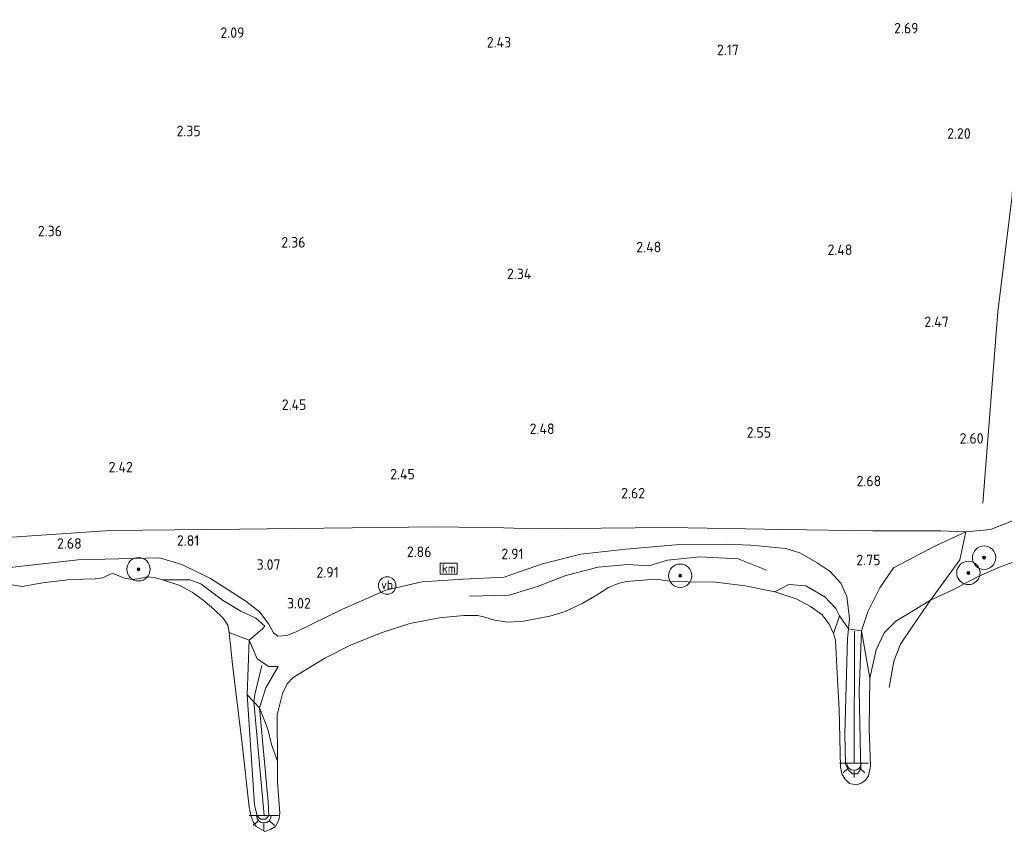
# Model space of a CAD drawing. Extents: x 141961 to 144947, y 416202 to 417778.
# Tile 68 of 122: x 143150 to 143318, y 417278 to 417417. Entities that reach past the tile are written whole.
import ezdxf
from ezdxf.enums import TextEntityAlignment as Align

# ---------------------------------------------------------------- set-up
doc = ezdxf.new("R2010")
doc.units = 0
for name, color, linetype, lineweight in [('B-ME-GR-BOOM-S', 90, 'Continuous', 25), ('B-ME-GR-GRAS-GV', 60, 'Continuous', 13), ('B-ME-GW-GROND_ZAND-GV', 7, 'Continuous', 18), ('B-ME-GW-TALUD_KRUIN-G', 90, 'Continuous', 18), ('B-ME-GW-TALUD_TEEN-G', 90, 'Continuous', 18), ('B-ME-IE-MEUBILAIR_WEGMEUBILAIR-S', 7, 'Continuous', 25), ('B-ME-IE-TERREINAFSCHEIDING_DOORGANG-G', 210, 'Continuous', 18), ('B-ME-IE-TERREINAFSCHEIDING_KUNSTMATIG_HEKWERK-G', 20, 'IE-TERREINAFSCHEIDING-KUNSTMATIG', 18), ('B-ME-OB-BEKLEDING_STEEN-GV', 30, 'Continuous', 18), ('B-ME-OB-KRIB-G', 7, 'Continuous', 18), ('B-ME-OB-OEVERVOORZIENING-G', 7, 'Continuous', 18), ('B-ME-OG-BREUKLIJN-G', 7, 'Continuous', 18), ('B-ME-OG-HOOGTEPUNT-S', 7, 'Continuous', 25), ('B-ME-OG-WATER_RIVIER-GV', 130, 'Continuous', 18), ('B-ME-VW-VERKEERSTEKEN_BORD-S', 7, 'Continuous', 25)]:
    doc.layers.add(name, color=color, linetype=linetype, lineweight=lineweight)
doc.layers.add('B-ME-WH-RAAI-S', color=7, linetype='Continuous')
doc.styles.add('NLCS-ISO', font='NLCS-ISO.ttf')
doc.styles.add('NLCS-ISO-ANNOTATIVE-T18', font='NLCS-ISO.ttf', dxfattribs={"height": 1.8})
doc.linetypes.add('IE-TERREINAFSCHEIDING-KUNSTMATIG', pattern='A,4,[82,NLCS.SHX,S=0.75,R=90,X=0,Y=0],4,-2', length=10)

# ---------------------------------------------------------------- blocks, each defined once
blk = doc.blocks.new('SAL-HOOGTELABEL-SO')
at = {"color": 0, "linetype": 'ByBlock', "lineweight": -2, "style": 'NLCS-ISO-ANNOTATIVE-T18'}
blk.add_attdef('HOOGTE', text='', height=1.8, dxfattribs=at).set_placement((2.79, 0), align=Align.RIGHT)
blk = doc.blocks.new('SGR-BOOM_01-SO')
at = {"linetype": 'ByBlock', "lineweight": 18}
h = blk.add_hatch(color=0, dxfattribs=at)
h.dxf.hatch_style = 1
edge = h.paths.add_edge_path()
edge.add_arc((0, 0), 0.25, 0, 360)
at = {"color": 0, "linetype": 'ByBlock', "lineweight": 18}
for radius in [2, 0.25]:
    blk.add_circle((0, 0), radius, dxfattribs=at)
blk = doc.blocks.new('SKL-ET_OV_LICHTPUNT-SO')
at = {"color": 0, "linetype": 'ByBlock', "lineweight": 18}
for points in [[(-1.25, 0), (-2.5, 0)], [(1.25, 0), (2.5, 0)], [(-0.92, -0.85), (-1.83, -1.7)], [(0, -1.25), (0, -2.5)], [(0.92, -0.85), (1.83, -1.7)]]:
    blk.add_lwpolyline(points, dxfattribs=at)
blk.add_lwpolyline([(0, 0), (1.25, 0, -1), (-1.25, 0)], format="xyb", close=True, dxfattribs=at)
blk = doc.blocks.new('SIE-WEG_PAAL_VERKEERSBORD-SO')
at = {"color": 0, "linetype": 'ByBlock', "lineweight": 18}
blk.add_circle((0, 0), 1.5, dxfattribs=at)
at = {"color": 0, "linetype": 'ByBlock', "lineweight": 18, "style": 'NLCS-ISO'}
blk.add_text('vb', height=1.5, dxfattribs=at).set_placement((0, 0.13), align=Align.MIDDLE_CENTER)
blk = doc.blocks.new('SOG-WATER_PAAL_RAAIPAAL-SO')
at = {"color": 0, "linetype": 'ByBlock', "lineweight": 18}
blk.add_lwpolyline([(-1.44375, -0.94375), (1.44375, -0.94375), (1.44375, 0.94375), (-1.44375, 0.94375)], close=True, dxfattribs=at)
at = {"color": 0, "linetype": 'ByBlock', "lineweight": 18, "style": 'NLCS-ISO'}
blk.add_text('km', height=1.5, dxfattribs=at).set_placement((0, 0), align=Align.MIDDLE_CENTER)

msp = doc.modelspace()

# ---------------------------------------------------------------- linework, layer by layer
at = {"layer": 'B-ME-GR-GRAS-GV'}
for points in [[(143320.07, 417331.78, 2.69), (143315.74, 417330.06, 2.71), (143311.49, 417329.66, 2.72), (143307.25, 417329.86, 2.9), (143295.61, 417329.85, 2.95), (143280.38, 417330.05, 3), (143260.72, 417330.42, 2.93), (143237.61, 417330.21, 2.96), (143232.51, 417330.33, 2.92), (143220.96, 417330.51, 2.83), (143187.28, 417330.13, 2.83), (143165.2, 417329.87, 2.6), (143148.37, 417328.76, 2.58), (143133.06, 417326.88, 2.71), (143114.06, 417323.83, 2.71), (143090.71, 417320, 2.81), (143069.17, 417316.35, 2.54), (143067.83, 417316.12, 2.52), (143063.91, 417315.46, 2.47), (143060.99, 417369.41, 2.18), (143058.5, 417415.38, 2.18), (143058.09, 417422.88, 1.6)], [(143148.37, 417328.76, 2.58), (143165.2, 417329.87, 2.6), (143187.28, 417330.13, 2.83), (143220.96, 417330.51, 2.83), (143232.51, 417330.33, 2.92), (143237.61, 417330.21, 2.96), (143260.72, 417330.42, 2.93), (143280.38, 417330.05, 3), (143295.61, 417329.85, 2.95), (143307.25, 417329.86, 2.9), (143311.49, 417329.66, 2.72), (143306.22, 417327.19, 2.68), (143299.13, 417323.49, 2.66), (143296.83, 417320.06, 2.45), (143294.73, 417315.98, 2.12), (143293.65, 417312.75, 1.83), (143291.45, 417313.05, 1.88), (143291.62, 417314.86, 1.97), (143291.14, 417318.59, 2.49), (143290.12, 417320.86, 2.56), (143288.32, 417322.86, 2.53), (143286.08, 417324.34, 2.55), (143283.13, 417326.08, 2.58), (143280.73, 417326.82, 2.69), (143274.74, 417327.39, 2.81), (143270.55, 417327.57, 2.67), (143261.92, 417327.42, 2.83), (143253.35, 417326.72, 2.57), (143245.65, 417325.85, 2.61), (143239.13, 417324.17, 2.6), (143232.55, 417321.89, 2.64), (143225.55, 417321.56, 2.68), (143218.48, 417321.13, 2.77), (143212.33, 417319.71, 2.77), (143204.88, 417316.46, 2.77), (143196.98, 417312.54, 2.74), (143195.34, 417311.91, 2.85), (143193.86, 417311.81, 2.91), (143193.12, 417312.39, 2.93), (143192.3, 417313.87, 2.95), (143190.69, 417315.99, 3.03), (143188.34, 417317.83, 3.08), (143182.33, 417321.66, 2.96), (143177.41, 417324.1, 2.84), (143173.6, 417325.2, 2.77), (143159.69, 417324.87, 2.98), (143145.93, 417323.33, 2.75)], [(143323.17, 417325.8, 1), (143317.25, 417323.62, 1), (143313.73, 417322.11, 1), (143309.27, 417319.76, 1), (143305.47, 417317.95, 1), (143310.48, 417324.89, 1.86), (143311.49, 417329.66, 2.72), (143315.74, 417330.06, 2.71), (143320.07, 417331.78, 2.69)], [(143145.93, 417323.33, 2.75), (143159.69, 417324.87, 2.98), (143173.6, 417325.2, 2.77), (143177.41, 417324.1, 2.84), (143182.33, 417321.66, 2.96), (143188.34, 417317.83, 3.08), (143190.69, 417315.99, 3.03), (143192.3, 417313.87, 2.95), (143193.12, 417312.39, 2.93), (143193.86, 417311.81, 2.91), (143195.34, 417311.91, 2.85), (143196.98, 417312.54, 2.74), (143204.88, 417316.46, 2.77), (143212.33, 417319.71, 2.77), (143218.48, 417321.13, 2.77), (143225.55, 417321.56, 2.68), (143232.55, 417321.89, 2.64), (143239.13, 417324.17, 2.6), (143245.65, 417325.85, 2.61), (143253.35, 417326.72, 2.57), (143261.92, 417327.42, 2.83), (143270.55, 417327.57, 2.67), (143274.74, 417327.39, 2.81), (143280.73, 417326.82, 2.69), (143283.13, 417326.08, 2.58), (143286.08, 417324.34, 2.55), (143288.32, 417322.86, 2.53), (143290.12, 417320.86, 2.56), (143291.14, 417318.59, 2.49), (143291.62, 417314.86, 1.97), (143291.45, 417313.05, 1.88), (143289.89, 417315.31, 1.38), (143289.29, 417316.57, 1.38), (143287.38, 417318.57, 1.38), (143284.12, 417320.41, 1.38), (143281.25, 417320.63, 1.36), (143278.83, 417319.39, 1), (143273.76, 417320.43, 1), (143268.78, 417321.03, 1), (143264.03, 417321.09, 1), (143261.37, 417321.15, 1), (143258.41, 417321.55, 1), (143253.45, 417321.17, 1), (143252.07, 417320.8, 1), (143250.39, 417320.17, 1), (143248.44, 417318.91, 1), (143245.89, 417317.38, 1), (143242.99, 417316.06, 1), (143240.34, 417315.26, 1), (143235.85, 417314.36, 1), (143233.16, 417314.19, 1), (143230.92, 417314.57, 1), (143229.23, 417315.09, 1), (143228.07, 417315.33, 1), (143225.66, 417315.34, 1), (143221.51, 417314.98, 1), (143216.44, 417313.98, 1), (143211.67, 417312.42, 1), (143206.39, 417310.31, 1), (143201.88, 417308.03, 1), (143196.47, 417304.72, 1), (143195.45, 417303.67, 1), (143194.61, 417302.03, 1), (143193.75, 417298.37, 1), (143193.8, 417290.42, 1), (143192.78, 417293.27, 1.3), (143192.14, 417295.9, 1.39), (143190.69, 417299.57, 1.7), (143191.79, 417302.95, 1.93), (143193.87, 417306.6, 2.04), (143192.31, 417306.63, 2.17), (143190.32, 417307.96, 2.17), (143188.93, 417311.15, 2.17), (143191.2, 417313.05, 2.54), (143191.64, 417313.53, 2.45), (143190.08, 417314.91, 2.02), (143187.52, 417316.07, 1.58), (143184.35, 417317.98, 1.39), (143180.68, 417320.76, 1.35), (143178.79, 417321.47, 1.32), (143174.09, 417321.47, 1), (143172.74, 417321.88, 1), (143171.41, 417321.95, 1), (143170.23, 417321.7, 1), (143168.98, 417321.53, 1), (143167.62, 417321.76, 1), (143165.7, 417322.54, 1), (143165.16, 417322.43, 1), (143163.92, 417321.81, 1), (143162.58, 417321.6, 1), (143160.47, 417321.59, 1), (143157.89, 417321.43, 1), (143153.67, 417320.96, 1), (143150.1, 417320.33, 1), (143147.37, 417320.78, 1)]]:
    msp.add_polyline3d(points, dxfattribs=at)
for points in [[(143296.17, 417309.47, 1), (143295.11, 417304.63, 1), (143293.65, 417312.75, 1.83), (143294.73, 417315.98, 2.12), (143296.83, 417320.06, 2.45), (143299.13, 417323.49, 2.66), (143306.22, 417327.19, 2.68), (143311.49, 417329.66, 2.72), (143310.48, 417324.89, 1.86), (143305.47, 417317.95, 1), (143303.14, 417316.55, 1), (143299.52, 417314.37, 1), (143297.53, 417312.38, 1)], [(143191.79, 417302.95, 1.93), (143190.69, 417299.57, 1.7), (143189.71, 417300.59, 1.69), (143188.57, 417301.79, 1.68), (143188.93, 417311.15, 2.17), (143190.32, 417307.96, 2.17), (143192.31, 417306.63, 2.17), (143193.87, 417306.6, 2.04)]]:
    msp.add_polyline3d(points, close=True, dxfattribs=at)
at = {"layer": 'B-ME-GW-GROND_ZAND-GV'}
for points in [[(143191.2, 417313.05, 2.54), (143188.93, 417311.15, 2.17), (143185.49, 417312.42, 1), (143185.3, 417313.71, 1), (143184.51, 417314.89, 1), (143182.87, 417316.46, 1), (143181.08, 417317.96, 1), (143179.17, 417319.36, 1), (143177.07, 417320.51, 1), (143174.09, 417321.47, 1), (143178.79, 417321.47, 1.32), (143180.68, 417320.76, 1.35), (143184.35, 417317.98, 1.39), (143187.52, 417316.07, 1.58), (143190.08, 417314.91, 2.02), (143191.64, 417313.53, 2.45)], [(143289.89, 417315.31, 1.38), (143288.88, 417312.29, 1), (143288.13, 417313.86, 1), (143286.93, 417315.44, 1), (143284.96, 417316.9, 1), (143282.48, 417318.19, 1), (143278.83, 417319.39, 1), (143281.25, 417320.63, 1.36), (143284.12, 417320.41, 1.38), (143287.38, 417318.57, 1.38), (143289.29, 417316.57, 1.38)]]:
    msp.add_polyline3d(points, close=True, dxfattribs=at)
at = {"layer": 'B-ME-GW-TALUD_KRUIN-G'}
for points in [[(143145.93, 417323.33, 2.75), (143159.69, 417324.87, 2.98), (143173.6, 417325.2, 2.77), (143177.41, 417324.1, 2.84), (143182.33, 417321.66, 2.96), (143188.34, 417317.83, 3.08), (143190.69, 417315.99, 3.03), (143192.3, 417313.87, 2.95), (143193.12, 417312.39, 2.93), (143193.86, 417311.81, 2.91), (143195.34, 417311.91, 2.85), (143196.98, 417312.54, 2.74), (143204.88, 417316.46, 2.77), (143212.33, 417319.71, 2.77), (143218.48, 417321.13, 2.77), (143225.55, 417321.56, 2.68), (143232.55, 417321.89, 2.64), (143239.13, 417324.17, 2.6), (143245.65, 417325.85, 2.61), (143253.35, 417326.72, 2.57), (143261.92, 417327.42, 2.83), (143270.55, 417327.57, 2.67), (143274.74, 417327.39, 2.81), (143280.73, 417326.82, 2.69), (143283.13, 417326.08, 2.58), (143286.08, 417324.34, 2.55), (143288.32, 417322.86, 2.53), (143290.12, 417320.86, 2.56), (143291.14, 417318.59, 2.49), (143291.62, 417314.86, 1.97), (143291.45, 417313.05, 1.88), (143291.3, 417311.4, 1.79), (143290.8, 417295.02, 1.73), (143290.93, 417289.92, 1.73), (143291.44, 417288.86, 1.73), (143292.13, 417288.25, 1.73), (143292.98, 417288.25, 1.76), (143293.53, 417289.11, 1.76), (143293.49, 417291.33, 1.74), (143293.28, 417302.5, 1.74), (143293.65, 417312.75, 1.83), (143294.73, 417315.98, 2.12), (143296.83, 417320.06, 2.45), (143299.13, 417323.49, 2.66), (143306.22, 417327.19, 2.68), (143311.49, 417329.66, 2.72), (143315.74, 417330.06, 2.71), (143320.07, 417331.78, 2.69)], [(143193.87, 417306.6, 2.04), (143191.79, 417302.95, 1.93), (143190.69, 417299.57, 1.7), (143192.21, 417283.49, 1.71), (143192.3, 417281.09, 1.72), (143191.73, 417280.53, 1.68), (143190.89, 417280.48, 1.66), (143190.32, 417281.05, 1.66), (143189.85, 417282.93, 1.66), (143188.57, 417301.79, 1.68), (143188.93, 417311.15, 2.17)]]:
    msp.add_polyline3d(points, dxfattribs=at)
at = {"layer": 'B-ME-GW-TALUD_TEEN-G'}
msp.add_polyline3d([(143188.93, 417311.15, 2.17), (143190.32, 417307.96, 2.17), (143192.31, 417306.63, 2.17), (143193.87, 417306.6, 2.04)], dxfattribs=at)
at = {"layer": 'B-ME-IE-TERREINAFSCHEIDING_DOORGANG-G'}
msp.add_polyline3d([(143232.51, 417330.33, 2.92), (143237.61, 417330.21, 2.96)], dxfattribs=at)
at = {"layer": 'B-ME-IE-TERREINAFSCHEIDING_KUNSTMATIG_HEKWERK-G'}
for points in [[(143314.41, 417334.56, 3.02), (143316.96, 417367.3, 2.67), (143319.42, 417387.22, 2.23), (143319.93, 417399.11, 2.44), (143320.4, 417409.72, 2.66), (143339.64, 417410.3, 2.63), (143356.59, 417410.78, 2.74), (143373.53, 417411.07, 2.56), (143384.74, 417411.32, 2.33), (143397.27, 417411.73, 2.48), (143418.68, 417412.18, 2.47)], [(143232.51, 417330.33, 2.92), (143220.96, 417330.51, 2.83), (143187.28, 417330.13, 2.83), (143165.2, 417329.87, 2.6), (143148.37, 417328.76, 2.58), (143133.06, 417326.88, 2.71), (143114.06, 417323.83, 2.71), (143090.71, 417320, 2.81), (143069.17, 417316.35, 2.54)], [(143237.61, 417330.21, 2.96), (143260.72, 417330.42, 2.93), (143280.38, 417330.05, 3), (143295.61, 417329.85, 2.95), (143307.25, 417329.86, 2.9), (143311.49, 417329.66, 2.72), (143310.48, 417324.89, 1.86), (143305.47, 417317.95, 1), (143302.36, 417313.44, 1), (143300.32, 417310.43, 1), (143299.19, 417307.55, 1), (143298.42, 417303.06, 1)]]:
    msp.add_polyline3d(points, dxfattribs=at)
at = {"layer": 'B-ME-OB-BEKLEDING_STEEN-GV'}
for points in [[(143292.13, 417288.25, 1.73), (143292.98, 417288.25, 1.76), (143293.53, 417289.11, 1.76), (143293.49, 417291.33, 1.74), (143293.28, 417302.5, 1.74), (143293.65, 417312.75, 1.83), (143295.11, 417304.63, 1), (143294.98, 417296.03, 1), (143295.18, 417289.56, 1), (143294.87, 417287.89, 1), (143294.36, 417287.19, 1), (143293.67, 417286.66, 1), (143292.79, 417286.38, 1), (143291.61, 417286.61, 1), (143290.79, 417287.38, 1), (143290.3, 417288.28, 1), (143290.1, 417289.4, 1), (143289.87, 417299.25, 1), (143289.5, 417305.43, 1), (143289.24, 417311.14, 1), (143288.88, 417312.29, 1), (143289.89, 417315.31, 1.38), (143291.45, 417313.05, 1.88), (143291.3, 417311.4, 1.79), (143290.8, 417295.02, 1.73), (143290.93, 417289.92, 1.73), (143291.44, 417288.86, 1.73)], [(143190.32, 417281.05, 1.66), (143190.89, 417280.48, 1.66), (143191.73, 417280.53, 1.68), (143192.3, 417281.09, 1.72), (143192.21, 417283.49, 1.71), (143190.69, 417299.57, 1.7), (143192.14, 417295.9, 1.39), (143192.78, 417293.27, 1.3), (143193.8, 417290.42, 1), (143193.81, 417286.89, 1), (143194.21, 417281.54, 1), (143194, 417280.36, 1), (143193.43, 417279.24, 1), (143192.61, 417278.71, 1), (143191.64, 417278.42, 1), (143190.16, 417279.22, 1), (143189.64, 417280.07, 1), (143189.25, 417280.96, 1), (143188.91, 417282.58, 1), (143187.74, 417293.42, 1), (143186.08, 417306.96, 1), (143185.49, 417312.42, 1), (143188.93, 417311.15, 2.17), (143188.57, 417301.79, 1.68), (143189.85, 417282.93, 1.66)], [(143293.53, 417289.11, 1.76), (143292.98, 417288.25, 1.76), (143292.13, 417288.25, 1.73), (143291.44, 417288.86, 1.73), (143290.93, 417289.92, 1.73), (143290.8, 417295.02, 1.73), (143291.3, 417311.4, 1.79), (143291.45, 417313.05, 1.88), (143293.65, 417312.75, 1.83), (143293.28, 417302.5, 1.74), (143293.49, 417291.33, 1.74)], [(143191.73, 417280.53, 1.68), (143190.89, 417280.48, 1.66), (143190.32, 417281.05, 1.66), (143189.85, 417282.93, 1.66), (143188.57, 417301.79, 1.68), (143189.71, 417300.59, 1.69), (143190.69, 417299.57, 1.7), (143192.21, 417283.49, 1.71), (143192.3, 417281.09, 1.72)]]:
    msp.add_polyline3d(points, close=True, dxfattribs=at)
at = {"layer": 'B-ME-OB-KRIB-G'}
for points in [[(143292.46, 417312.68, 1.85), (143292.41, 417290.14, 1.71)], [(143191.08, 417306.81, 2.13), (143189.92, 417301.86, 1.82), (143189.71, 417300.59, 1.69), (143191.48, 417281.11, 1.69)]]:
    msp.add_polyline3d(points, dxfattribs=at)
at = {"layer": 'B-ME-OB-OEVERVOORZIENING-G'}
msp.add_polyline3d([(143323.17, 417325.8, 1), (143317.25, 417323.62, 1), (143313.73, 417322.11, 1), (143309.27, 417319.76, 1), (143305.47, 417317.95, 1), (143303.14, 417316.55, 1), (143299.52, 417314.37, 1), (143297.53, 417312.38, 1), (143296.17, 417309.47, 1), (143295.11, 417304.63, 1), (143294.98, 417296.03, 1), (143295.18, 417289.56, 1), (143294.87, 417287.89, 1), (143294.36, 417287.19, 1), (143293.67, 417286.66, 1), (143292.79, 417286.38, 1), (143291.61, 417286.61, 1), (143290.79, 417287.38, 1), (143290.3, 417288.28, 1), (143290.1, 417289.4, 1), (143289.87, 417299.25, 1), (143289.5, 417305.43, 1), (143289.24, 417311.14, 1), (143288.88, 417312.29, 1), (143288.13, 417313.86, 1), (143286.93, 417315.44, 1), (143284.96, 417316.9, 1), (143282.48, 417318.19, 1), (143278.83, 417319.39, 1), (143273.76, 417320.43, 1), (143268.78, 417321.03, 1), (143264.03, 417321.09, 1), (143261.37, 417321.15, 1), (143258.41, 417321.55, 1), (143253.45, 417321.17, 1), (143252.07, 417320.8, 1), (143250.39, 417320.17, 1), (143248.44, 417318.91, 1), (143245.89, 417317.38, 1), (143242.99, 417316.06, 1), (143240.34, 417315.26, 1), (143235.85, 417314.36, 1), (143233.16, 417314.19, 1), (143230.92, 417314.57, 1), (143229.23, 417315.09, 1), (143228.07, 417315.33, 1), (143225.66, 417315.34, 1), (143221.51, 417314.98, 1), (143216.44, 417313.98, 1), (143211.67, 417312.42, 1), (143206.39, 417310.31, 1), (143201.88, 417308.03, 1), (143196.47, 417304.72, 1), (143195.45, 417303.67, 1), (143194.61, 417302.03, 1), (143193.75, 417298.37, 1), (143193.8, 417290.42, 1), (143193.81, 417286.89, 1), (143194.21, 417281.54, 1), (143194, 417280.36, 1), (143193.43, 417279.24, 1), (143192.61, 417278.71, 1), (143191.64, 417278.42, 1), (143190.16, 417279.22, 1), (143189.64, 417280.07, 1), (143189.25, 417280.96, 1), (143188.91, 417282.58, 1), (143187.74, 417293.42, 1), (143186.08, 417306.96, 1), (143185.49, 417312.42, 1), (143185.3, 417313.71, 1), (143184.51, 417314.89, 1), (143182.87, 417316.46, 1), (143181.08, 417317.96, 1), (143179.17, 417319.36, 1), (143177.07, 417320.51, 1), (143174.09, 417321.47, 1), (143172.74, 417321.88, 1), (143171.41, 417321.95, 1), (143170.23, 417321.7, 1), (143168.98, 417321.53, 1), (143167.62, 417321.76, 1), (143165.7, 417322.54, 1), (143165.16, 417322.43, 1), (143163.92, 417321.81, 1), (143162.58, 417321.6, 1), (143160.47, 417321.59, 1), (143157.89, 417321.43, 1), (143153.67, 417320.96, 1), (143150.1, 417320.33, 1), (143147.37, 417320.78, 1)], dxfattribs=at)
at = {"layer": 'B-ME-OG-BREUKLIJN-G'}
msp.add_polyline3d([(143277.42, 417323.13, 1.52), (143272.59, 417325.07, 1.76), (143265.99, 417325.37, 1.73), (143260.51, 417324.82, 1.7), (143257.31, 417323.83, 1.73), (143253.71, 417324.09, 1.74), (143248.64, 417323.62, 1.74), (143243.1, 417322.19, 1.74), (143238.23, 417320.3, 1.73), (143233.42, 417318.82, 1.74), (143226.6, 417318.65, 1.74)], dxfattribs=at)
at = {"layer": 'B-ME-OG-WATER_RIVIER-GV'}
msp.add_polyline3d([(143147.37, 417320.78, 1), (143150.1, 417320.33, 1), (143153.67, 417320.96, 1), (143157.89, 417321.43, 1), (143160.47, 417321.59, 1), (143162.58, 417321.6, 1), (143163.92, 417321.81, 1), (143165.16, 417322.43, 1), (143165.7, 417322.54, 1), (143167.62, 417321.76, 1), (143168.98, 417321.53, 1), (143170.23, 417321.7, 1), (143171.41, 417321.95, 1), (143172.74, 417321.88, 1), (143174.09, 417321.47, 1), (143177.07, 417320.51, 1), (143179.17, 417319.36, 1), (143181.08, 417317.96, 1), (143182.87, 417316.46, 1), (143184.51, 417314.89, 1), (143185.3, 417313.71, 1), (143185.49, 417312.42, 1), (143186.08, 417306.96, 1), (143187.74, 417293.42, 1), (143188.91, 417282.58, 1), (143189.25, 417280.96, 1), (143189.64, 417280.07, 1), (143190.16, 417279.22, 1), (143191.64, 417278.42, 1), (143192.61, 417278.71, 1), (143193.43, 417279.24, 1), (143194, 417280.36, 1), (143194.21, 417281.54, 1), (143193.81, 417286.89, 1), (143193.8, 417290.42, 1), (143193.75, 417298.37, 1), (143194.61, 417302.03, 1), (143195.45, 417303.67, 1), (143196.47, 417304.72, 1), (143201.88, 417308.03, 1), (143206.39, 417310.31, 1), (143211.67, 417312.42, 1), (143216.44, 417313.98, 1), (143221.51, 417314.98, 1), (143225.66, 417315.34, 1), (143228.07, 417315.33, 1), (143229.23, 417315.09, 1), (143230.92, 417314.57, 1), (143233.16, 417314.19, 1), (143235.85, 417314.36, 1), (143240.34, 417315.26, 1), (143242.99, 417316.06, 1), (143245.89, 417317.38, 1), (143248.44, 417318.91, 1), (143250.39, 417320.17, 1), (143252.07, 417320.8, 1), (143253.45, 417321.17, 1), (143258.41, 417321.55, 1), (143261.37, 417321.15, 1), (143264.03, 417321.09, 1), (143268.78, 417321.03, 1), (143273.76, 417320.43, 1), (143278.83, 417319.39, 1), (143282.48, 417318.19, 1), (143284.96, 417316.9, 1), (143286.93, 417315.44, 1), (143288.13, 417313.86, 1), (143288.88, 417312.29, 1), (143289.24, 417311.14, 1), (143289.5, 417305.43, 1), (143289.87, 417299.25, 1), (143290.1, 417289.4, 1), (143290.3, 417288.28, 1), (143290.79, 417287.38, 1), (143291.61, 417286.61, 1), (143292.79, 417286.38, 1), (143293.67, 417286.66, 1), (143294.36, 417287.19, 1), (143294.87, 417287.89, 1), (143295.18, 417289.56, 1), (143294.98, 417296.03, 1), (143295.11, 417304.63, 1), (143296.17, 417309.47, 1), (143297.53, 417312.38, 1), (143299.52, 417314.37, 1), (143303.14, 417316.55, 1), (143305.47, 417317.95, 1), (143309.27, 417319.76, 1), (143313.73, 417322.11, 1), (143317.25, 417323.62, 1), (143323.17, 417325.8, 1)], dxfattribs=at)

# ---------------------------------------------------------------- block references
at = {"layer": 'B-ME-GR-BOOM-S'}
for p in [(143314.64, 417325.25, 1.49), (143170.01, 417323.27, 1.67), (143262.66, 417322.16, 1.6), (143311.95, 417322.64, 1.19)]:
    msp.add_blockref('SGR-BOOM_01-SO', p, dxfattribs=at)
at = {"layer": 'B-ME-IE-MEUBILAIR_WEGMEUBILAIR-S'}
for p in [(143292.39, 417290.11, 1.71), (143191.45, 417281.11, 1.69)]:
    msp.add_blockref('SKL-ET_OV_LICHTPUNT-SO', p, dxfattribs=at)
at = {"layer": 'B-ME-OG-HOOGTEPUNT-S'}
for p, values in [((143300.64, 417414.95, 2.69), {'HOOGTE': '2.69'}), ((143185.35, 417414.19, 2.09), {'HOOGTE': '2.09'}), ((143230.96, 417412.54, 2.43), {'HOOGTE': '2.43'}), ((143269.9, 417411.23, 2.17), {'HOOGTE': '2.17'}), ((143177.86, 417397.36, 2.35), {'HOOGTE': '2.35'}), ((143309.55, 417396.93, 2.2), {'HOOGTE': '2.20'}), ((143154.13, 417380.24, 2.36), {'HOOGTE': '2.36'}), ((143195.78, 417378.31, 2.36), {'HOOGTE': '2.36'}), ((143256.63, 417377.5, 2.48), {'HOOGTE': '2.48'}), ((143289.33, 417377.04, 2.48), {'HOOGTE': '2.48'}), ((143234.42, 417372.92, 2.34), {'HOOGTE': '2.34'}), ((143305.8, 417364.71, 2.47), {'HOOGTE': '2.47'}), ((143195.94, 417350.53, 2.45), {'HOOGTE': '2.45'}), ((143238.38, 417346.41, 2.48), {'HOOGTE': '2.48'}), ((143275.42, 417345.79, 2.55), {'HOOGTE': '2.55'}), ((143311.76, 417344.76, 2.6), {'HOOGTE': '2.60'}), ((143166.25, 417339.85, 2.42), {'HOOGTE': '2.42'}), ((143214.48, 417338.64, 2.45), {'HOOGTE': '2.45'}), ((143294.25, 417337.47, 2.68), {'HOOGTE': '2.68'}), ((143253.86, 417335.39, 2.62), {'HOOGTE': '2.62'}), ((143177.62, 417327.28, 2.81), {'HOOGTE': '2.81'}), ((143157.5, 417326.78, 2.68), {'HOOGTE': '2.68'}), ((143217.33, 417325.35, 2.86), {'HOOGTE': '2.86'}), ((143233.08, 417324.99, 2.91), {'HOOGTE': '2.91'}), ((143294.13, 417323.96, 2.75), {'HOOGTE': '2.75'}), ((143191.51, 417323.17, 3.07), {'HOOGTE': '3.07'}), ((143201.46, 417321.84, 2.91), {'HOOGTE': '2.91'}), ((143196.69, 417316.55, 3.02), {'HOOGTE': '3.02'})]:
    msp.add_blockref('SAL-HOOGTELABEL-SO', p, dxfattribs=at).add_auto_attribs(values)
at = {"layer": 'B-ME-VW-VERKEERSTEKEN_BORD-S'}
msp.add_blockref('SIE-WEG_PAAL_VERKEERSBORD-SO', (143212.53, 417320.48, 2.88), dxfattribs=at)
at = {"layer": 'B-ME-WH-RAAI-S'}
msp.add_blockref('SOG-WATER_PAAL_RAAIPAAL-SO', (143223.07, 417323.39, 3.01), dxfattribs=at)

doc.saveas('drawing.dxf')
